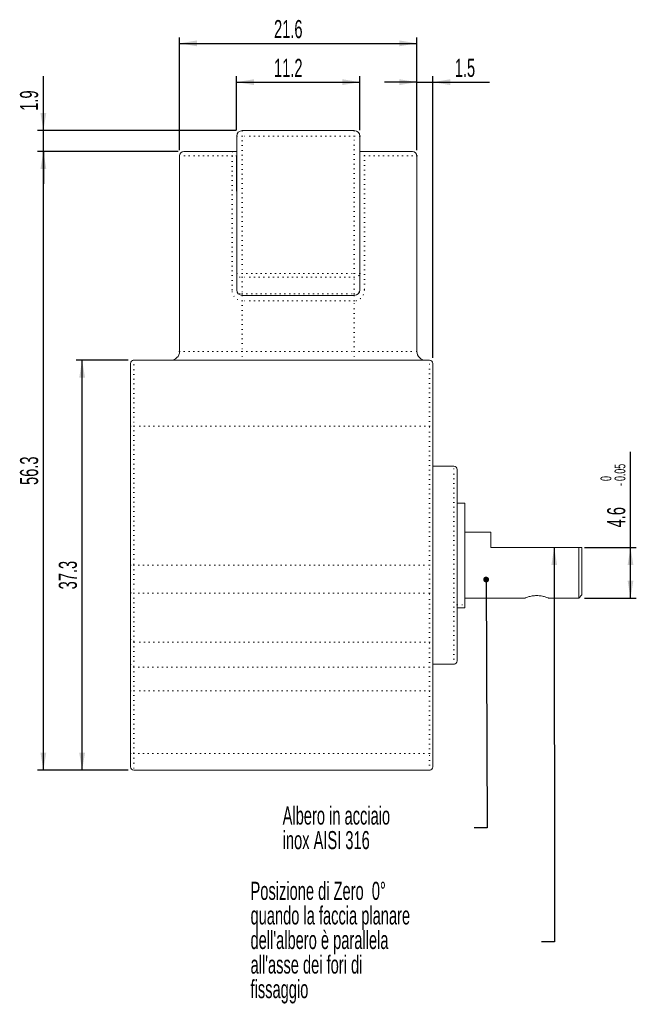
# Model space of a CAD drawing. Header units: millimetres. Extents: x 47 to 256, y 100 to 376.
# Tile 6 of 6: x 161 to 256, y 224 to 376. Entities that reach past the tile are written whole.
import ezdxf

# ---------------------------------------------------------------- set-up
doc = ezdxf.new("R2010")
doc.units = ezdxf.units.MM
doc.linetypes.add('DOT2', pattern=[0.635, 0, -0.635])
doc.layers.add('LINEE_SOTTILI', color=7, linetype='Continuous')
doc.styles.add('SLDTEXTSTYLE0', font='TXT', dxfattribs={"width": 0.605})
doc.dimstyles.new('SLDDIMSTYLE1', dxfattribs={"dimtxt": 2.8, "dimasz": 2.7, "dimexe": 0, "dimexo": 0.0625, "dimgap": 0.7, "dimtad": 1, "dimlfac": 0.588235, "dimrnd": 1e-09, "dimzin": 12, "dimdsep": 46, "dimtxsty": 'SLDTEXTSTYLE0', "dimsah": 1, "dimcen": 0.09, "dimadec": 0, "dimazin": 3, "dimtfac": 1, "dimtofl": 0, "dimtmove": 0, "dimatfit": 3, "dimfxl": 0, "dimfrac": 2, "dimtolj": 1, "dimtzin": 12, "dimarcsym": 0})
doc.dimstyles.new('SLDDIMSTYLE10', dxfattribs={"dimtxt": 2.8, "dimasz": 2.7, "dimexe": 0, "dimexo": 0.0625, "dimgap": 0.7, "dimtad": 1, "dimlfac": 0.588235, "dimrnd": 1e-09, "dimzin": 12, "dimdsep": 46, "dimtxsty": 'SLDTEXTSTYLE0', "dimsah": 1, "dimcen": 0.09, "dimadec": 0, "dimazin": 3, "dimtfac": 1, "dimtmove": 0, "dimatfit": 0, "dimfxl": 0, "dimfrac": 2, "dimtolj": 1, "dimtzin": 12, "dimarcsym": 0})
doc.dimstyles.new('SLDDIMSTYLE11', dxfattribs={"dimtxt": 2.8, "dimasz": 2.7, "dimexe": 0, "dimexo": 0.0625, "dimgap": 0.7, "dimtad": 1, "dimdec": 1, "dimlfac": 0.588235, "dimrnd": 1e-09, "dimzin": 12, "dimdsep": 46, "dimtxsty": 'SLDTEXTSTYLE0', "dimsah": 1, "dimcen": 0.09, "dimadec": 0, "dimazin": 3, "dimtfac": 1, "dimtdec": 1, "dimtmove": 0, "dimatfit": 0, "dimfxl": 0, "dimfrac": 2, "dimtolj": 1, "dimtzin": 12, "dimarcsym": 0})
doc.dimstyles.new('SLDDIMSTYLE3', dxfattribs={"dimtxt": 2.8, "dimasz": 2.7, "dimexe": 0, "dimexo": 0.0625, "dimgap": 0.7, "dimtad": 1, "dimlfac": 0.588235, "dimrnd": 1e-09, "dimzin": 12, "dimdsep": 46, "dimtxsty": 'SLDTEXTSTYLE0', "dimsah": 1, "dimcen": 0.09, "dimadec": 0, "dimazin": 3, "dimtol": 1, "dimtm": 0.05, "dimtfac": 1, "dimtofl": 0, "dimtmove": 0, "dimatfit": 3, "dimfxl": 0, "dimfrac": 2, "dimtolj": 1, "dimarcsym": 0})
doc.dimstyles.new('SLDDIMSTYLE8', dxfattribs={"dimtxt": 0.18, "dimasz": 2.7, "dimexe": 0, "dimexo": 0.0625, "dimgap": 0, "dimtad": 0, "dimtih": 1, "dimtoh": 1, "dimdec": 0, "dimrnd": 1e-09, "dimzin": 0, "dimdsep": 46, "dimtxsty": 'Standard', "dimsah": 1, "dimcen": 0.09, "dimadec": 0, "dimazin": 0, "dimtfac": 2.7, "dimtdec": 0, "dimtofl": 0, "dimtmove": 0, "dimatfit": 3, "dimfxl": 0, "dimfrac": 2, "dimtolj": 1, "dimtzin": 0, "dimarcsym": 0})
doc.dimstyles.new('SLDDIMSTYLE9', dxfattribs={"dimtxt": 0.18, "dimasz": 0.9, "dimexe": 0, "dimexo": 0.0625, "dimgap": 0, "dimtad": 0, "dimtih": 1, "dimtoh": 1, "dimdec": 0, "dimrnd": 1e-09, "dimzin": 0, "dimdsep": 46, "dimtxsty": 'Standard', "dimblk1": 'DOT', "dimblk2": 'DOT', "dimsah": 1, "dimcen": 0.09, "dimadec": 0, "dimazin": 0, "dimtfac": 0.9, "dimtdec": 0, "dimtofl": 0, "dimtmove": 0, "dimatfit": 3, "dimldrblk": 'DOT', "dimfxl": 0, "dimfrac": 2, "dimtolj": 1, "dimtzin": 0, "dimarcsym": 0})

# ---------------------------------------------------------------- blocks, each defined once
blk = doc.blocks.new('_D_18')
at = {"layer": 'LINEE_SOTTILI', "color": 7}
for p, q in [((177.27, 323.67), (169.26, 323.67)), ((170.16, 260.26), (170.16, 323.67)), ((177.27, 260.26), (169.26, 260.26))]:
    blk.add_line(p, q, dxfattribs=at)
for points in [[(170.16, 323.67), (169.71, 320.97), (170.61, 320.97)], [(170.16, 260.26), (170.61, 262.96), (169.71, 262.96)]]:
    blk.add_solid(points, dxfattribs=at)
at = {"layer": 'LINEE_SOTTILI', "color": 7, "insert": (166.55, 288.22), "char_height": 2.8, "attachment_point": 1, "rotation": 90, "style": 'SLDTEXTSTYLE0'}
blk.add_mtext('37.3', dxfattribs=at)
blk = doc.blocks.new('_D_19')
at = {"layer": 'LINEE_SOTTILI', "color": 7}
for p, q in [((254.98, 294.69), (254.98, 309.48)), ((247.87, 294.69), (255.88, 294.69)), ((254.98, 286.87), (254.98, 294.69)), ((247.87, 286.87), (255.88, 286.87))]:
    blk.add_line(p, q, dxfattribs=at)
for points in [[(254.98, 294.69), (254.53, 291.99), (255.43, 291.99)], [(254.98, 286.87), (255.43, 289.57), (254.53, 289.57)]]:
    blk.add_solid(points, dxfattribs=at)
at = {"layer": 'LINEE_SOTTILI', "color": 7, "attachment_point": 1, "rotation": 90, "style": 'SLDTEXTSTYLE0'}
for s, insert, char_height in [('0.05', (252.51, 304.99), 1.68), ('0', (250.34, 304.99), 1.68), ('-', (252.51, 304.22), 1.68), ('4.6', (251.37, 297.81), 2.8)]:
    blk.add_mtext(s, dxfattribs=dict(at, insert=insert, char_height=char_height))
blk = doc.blocks.new('_D_20')
at = {"layer": 'LINEE_SOTTILI', "color": 7}
for p, q in [((194.06, 359.25), (194.06, 367.6)), ((213.1, 359.25), (213.1, 367.6)), ((194.06, 366.7), (213.1, 366.7))]:
    blk.add_line(p, q, dxfattribs=at)
for points in [[(194.06, 366.7), (196.76, 366.25), (196.76, 367.15)], [(213.1, 366.7), (210.4, 367.15), (210.4, 366.25)]]:
    blk.add_solid(points, dxfattribs=at)
at = {"layer": 'LINEE_SOTTILI', "color": 7, "insert": (199.84, 370.31), "char_height": 2.8, "attachment_point": 1, "style": 'SLDTEXTSTYLE0'}
blk.add_mtext('11.2', dxfattribs=at)
blk = doc.blocks.new('_D_21')
at = {"layer": 'LINEE_SOTTILI', "color": 7}
for p, q in [((185.22, 356.19), (185.22, 373.6)), ((221.94, 356.19), (221.94, 373.6)), ((185.22, 372.7), (221.94, 372.7))]:
    blk.add_line(p, q, dxfattribs=at)
for points in [[(185.22, 372.7), (187.92, 372.25), (187.92, 373.15)], [(221.94, 372.7), (219.24, 373.15), (219.24, 372.25)]]:
    blk.add_solid(points, dxfattribs=at)
at = {"layer": 'LINEE_SOTTILI', "color": 7, "insert": (199.84, 376.31), "char_height": 2.8, "attachment_point": 1, "style": 'SLDTEXTSTYLE0'}
blk.add_mtext('21.6', dxfattribs=at)
blk = doc.blocks.new('_D_22')
at = {"layer": 'LINEE_SOTTILI', "color": 7}
for p, q in [((185, 355.97), (163.26, 355.97)), ((164.16, 260.26), (164.16, 355.97)), ((177.27, 260.26), (163.26, 260.26))]:
    blk.add_line(p, q, dxfattribs=at)
for points in [[(164.16, 355.97), (163.71, 353.27), (164.61, 353.27)], [(164.16, 260.26), (164.61, 262.96), (163.71, 262.96)]]:
    blk.add_solid(points, dxfattribs=at)
at = {"layer": 'LINEE_SOTTILI', "color": 7, "insert": (160.55, 304.37), "char_height": 2.8, "attachment_point": 1, "rotation": 90, "style": 'SLDTEXTSTYLE0'}
blk.add_mtext('56.3', dxfattribs=at)
blk = doc.blocks.new('_D_23')
at = {"layer": 'LINEE_SOTTILI', "color": 7}
for p, q in [((164.16, 359.2), (164.16, 367.61)), ((194.01, 359.2), (163.26, 359.2)), ((164.16, 355.97), (164.16, 359.2)), ((185, 355.97), (163.26, 355.97)), ((164.16, 355.97), (164.16, 350.97))]:
    blk.add_line(p, q, dxfattribs=at)
for points in [[(164.16, 359.2), (164.61, 361.9), (163.71, 361.9)], [(164.16, 355.97), (163.71, 353.27), (164.61, 353.27)]]:
    blk.add_solid(points, dxfattribs=at)
at = {"layer": 'LINEE_SOTTILI', "color": 7, "insert": (160.55, 362.27), "char_height": 2.8, "attachment_point": 1, "rotation": 90, "style": 'SLDTEXTSTYLE0'}
blk.add_mtext('1.9', dxfattribs=at)
blk = doc.blocks.new('_D_24')
at = {"layer": 'LINEE_SOTTILI', "color": 7}
for p, q in [((221.94, 356.19), (221.94, 367.6)), ((224.41, 324.06), (224.41, 367.6)), ((221.94, 366.7), (216.94, 366.7)), ((221.94, 366.7), (224.41, 366.7)), ((224.41, 366.7), (233.15, 366.7))]:
    blk.add_line(p, q, dxfattribs=at)
for points in [[(221.94, 366.7), (219.24, 367.15), (219.24, 366.25)], [(224.41, 366.7), (227.11, 366.25), (227.11, 367.15)]]:
    blk.add_solid(points, dxfattribs=at)
at = {"layer": 'LINEE_SOTTILI', "color": 7, "insert": (227.8, 370.31), "char_height": 2.8, "attachment_point": 1, "style": 'SLDTEXTSTYLE0'}
blk.add_mtext('1.5', dxfattribs=at)
blk = doc.blocks.new('SW_NOTE_4')
at = {"layer": 'LINEE_SOTTILI', "color": 0, "char_height": 2.8, "attachment_point": 1, "style": 'SLDTEXTSTYLE0'}
for s, insert in [('Albero in acciaio', (-29.61, 3.28)), ('inox AISI 316', (-29.61, -0.52))]:
    blk.add_mtext(s, dxfattribs=dict(at, insert=insert))
blk = doc.blocks.new('_DOT')
at = {"color": 0, "linetype": 'ByBlock', "lineweight": -2}
blk.add_line((-0.5, 0), (-1, 0), dxfattribs=at)
at = {"color": 0, "linetype": 'ByBlock', "const_width": 0.5}
blk.add_lwpolyline([(-0.25, 0, 1), (0.25, 0, 1)], format="xyb", close=True, dxfattribs=at)
blk = doc.blocks.new('SW_NOTE_5')
at = {"layer": 'LINEE_SOTTILI', "color": 0, "char_height": 2.8, "attachment_point": 1, "style": 'SLDTEXTSTYLE0'}
for s, insert in [('Posizione di Zero  0°', (-45.03, 9.29)), ('quando la faccia planare', (-45.03, 5.49)), ("dell'albero è parallela", (-45.03, 1.69)), ("all'asse dei fori di", (-45.03, -2.11)), ('fissaggio', (-45.03, -5.91))]:
    blk.add_mtext(s, dxfattribs=dict(at, insert=insert))

msp = doc.modelspace()

# ---------------------------------------------------------------- linework, layer by layer
at = {"color": 7, "linetype": 'Continuous', "lineweight": 15}
for p, q in [((194.064, 337.115), (194.064, 358.353)), ((194.914, 359.203), (212.254, 359.203)), ((213.104, 358.353), (213.104, 337.115)), ((185.224, 325.033), (185.224, 355.293)), ((185.904, 355.973), (193.461, 355.973)), ((193.461, 355.973), (194.064, 355.973)), ((194.048, 355.293), (194.048, 349.853)), ((213.104, 355.973), (213.708, 355.973)), ((213.121, 349.853), (213.121, 355.293)), ((213.708, 355.973), (221.264, 355.973)), ((221.944, 355.293), (221.944, 325.033)), ((194.048, 349.853), (194.064, 349.853)), ((213.104, 349.853), (213.121, 349.853)), ((185.224, 339.988), (185.182, 339.988)), ((185.224, 339.655), (185.182, 339.655)), ((185.224, 338.967), (185.182, 338.967)), ((185.182, 338.821), (185.224, 338.821)), ((185.182, 337.997), (185.224, 337.997)), ((185.224, 337.983), (185.182, 337.983)), ((185.182, 337.84), (185.224, 337.84)), ((185.182, 337.573), (185.224, 337.573)), ((185.182, 337.417), (185.224, 337.417)), ((185.182, 336.936), (185.224, 336.936)), ((194.064, 334.553), (194.064, 337.115)), ((213.104, 337.115), (213.104, 334.553)), ((185.224, 335.647), (185.182, 335.647)), ((185.224, 335.62), (185.182, 335.62)), ((185.224, 334.92), (185.182, 334.92)), ((185.182, 334.511), (185.224, 334.511)), ((185.224, 334.253), (185.182, 334.253)), ((212.254, 333.703), (194.914, 333.703)), ((185.182, 332.846), (185.224, 332.846)), ((185.224, 332.752), (185.182, 332.752)), ((185.182, 332.733), (185.224, 332.733)), ((185.182, 331.055), (185.224, 331.055)), ((177.659, 313.473), (177.659, 323.163)), ((178.169, 323.673), (223.899, 323.673)), ((224.409, 323.163), (224.409, 313.473)), ((177.659, 291.968), (177.659, 313.473)), ((224.409, 313.473), (224.409, 291.968)), ((227.639, 307.268), (224.409, 307.268)), ((228.149, 306.758), (228.149, 277.178)), ((229.339, 301.573), (228.149, 301.573)), ((229.339, 301.573), (229.339, 285.826)), ((233.368, 297.068), (229.339, 297.068)), ((233.368, 297.068), (233.368, 294.688)), ((233.368, 294.688), (246.968, 294.688)), ((246.968, 286.868), (246.968, 294.688)), ((246.968, 294.688), (247.478, 294.688)), ((247.478, 294.688), (247.478, 287.378)), ((177.659, 287.683), (177.659, 291.968)), ((224.409, 291.968), (224.409, 287.683)), ((177.659, 280.5), (177.659, 287.683)), ((224.409, 287.683), (224.409, 280.5)), ((229.339, 286.868), (238.63, 286.868)), ((242.319, 286.868), (246.968, 286.868)), ((246.968, 286.868), (247.478, 287.378)), ((228.149, 285.344), (229.339, 285.344)), ((229.339, 285.826), (229.339, 285.344)), ((177.659, 276.636), (177.659, 280.5)), ((224.409, 280.5), (224.409, 276.636)), ((177.659, 272.514), (177.659, 276.636)), ((224.409, 276.668), (227.639, 276.668)), ((224.409, 276.636), (224.409, 272.514)), ((177.659, 262.813), (177.659, 272.514)), ((224.409, 272.514), (224.409, 262.813)), ((177.659, 260.773), (177.659, 262.813)), ((224.409, 262.813), (224.409, 260.773)), ((223.899, 260.263), (178.169, 260.263))]:
    msp.add_line(p, q, dxfattribs=at)
at = {"color": 8, "linetype": 'DOT2', "lineweight": 0}
for p, q in [((194.914, 358.353), (194.064, 358.353)), ((194.914, 358.353), (194.914, 359.203)), ((194.914, 358.353), (194.914, 337.115)), ((212.254, 358.353), (194.914, 358.353)), ((212.254, 358.353), (212.254, 359.203)), ((212.254, 337.115), (212.254, 358.353)), ((213.104, 358.353), (212.254, 358.353)), ((193.352, 355.293), (185.224, 355.293)), ((193.352, 334.553), (193.352, 355.293)), ((194.048, 355.293), (193.352, 355.293)), ((213.817, 355.293), (213.121, 355.293)), ((213.817, 355.293), (213.817, 334.553)), ((221.944, 355.293), (213.817, 355.293)), ((194.914, 337.115), (194.064, 337.115)), ((194.914, 337.115), (194.914, 336.514)), ((194.914, 337.115), (212.254, 337.115)), ((212.254, 337.115), (212.254, 336.514)), ((213.104, 337.115), (212.254, 337.115)), ((212.254, 336.514), (194.914, 336.514)), ((194.914, 336.514), (194.914, 333.952)), ((212.254, 333.952), (212.254, 336.514)), ((193.352, 334.553), (194.064, 334.553)), ((194.914, 333.952), (212.254, 333.952)), ((194.914, 333.952), (194.914, 333.703)), ((194.914, 332.853), (194.914, 333.703)), ((212.254, 333.952), (212.254, 333.703)), ((212.254, 332.853), (212.254, 333.703)), ((213.817, 334.553), (213.104, 334.553)), ((212.254, 332.853), (194.914, 332.853)), ((194.914, 332.853), (194.914, 325.033)), ((212.254, 325.033), (212.254, 332.853)), ((185.224, 325.033), (194.914, 325.033)), ((194.914, 325.033), (194.914, 323.673)), ((194.914, 325.033), (212.254, 325.033)), ((212.254, 325.033), (212.254, 323.673)), ((212.254, 325.033), (221.944, 325.033)), ((178.169, 323.673), (178.169, 313.473)), ((223.899, 313.473), (223.899, 323.673)), ((177.659, 313.473), (178.169, 313.473)), ((223.899, 313.473), (178.169, 313.473)), ((178.169, 313.473), (178.169, 291.968)), ((223.899, 291.968), (223.899, 313.473)), ((223.899, 313.473), (224.409, 313.473)), ((227.639, 276.668), (227.639, 307.268)), ((177.659, 291.968), (178.169, 291.968)), ((178.169, 291.968), (178.169, 287.619)), ((178.169, 291.968), (223.899, 291.968)), ((223.899, 287.619), (223.899, 291.968)), ((223.899, 291.968), (224.409, 291.968)), ((178.169, 287.619), (223.899, 287.619)), ((178.169, 287.619), (178.169, 280.059)), ((223.899, 280.059), (223.899, 287.619)), ((228.149, 285.826), (229.339, 285.826)), ((223.899, 280.059), (178.169, 280.059)), ((178.169, 280.059), (178.169, 276.195)), ((223.899, 276.195), (223.899, 280.059)), ((178.169, 276.195), (223.899, 276.195)), ((178.169, 276.195), (178.169, 272.514)), ((223.899, 272.514), (223.899, 276.195)), ((177.659, 272.514), (178.169, 272.514)), ((223.899, 272.514), (178.169, 272.514)), ((178.169, 272.514), (178.169, 262.813)), ((223.899, 272.514), (224.409, 272.514)), ((223.899, 262.813), (223.899, 272.514)), ((177.659, 262.813), (178.169, 262.813)), ((178.169, 262.813), (178.169, 260.263)), ((178.169, 262.813), (223.899, 262.813)), ((223.899, 260.263), (223.899, 262.813)), ((223.899, 262.813), (224.409, 262.813))]:
    msp.add_line(p, q, dxfattribs=at)
at = {"color": 7, "linetype": 'Continuous', "lineweight": 15}
for centre, radius, start, end in [((194.914, 358.353), 0.85, 90, 180), ((212.254, 358.353), 0.85, 0, 90), ((185.904, 355.293), 0.68, 90, 180), ((221.264, 355.293), 0.68, 0, 90), ((194.914, 334.553), 0.85, 180, 270), ((212.254, 334.553), 0.85, 270, 0), ((183.864, 325.033), 1.36, 270, 0), ((223.304, 325.033), 1.36, 180, 270), ((178.169, 323.163), 0.51, 90, 180), ((223.899, 323.163), 0.51, 0, 90), ((227.639, 306.758), 0.51, 0, 90), ((227.639, 277.178), 0.51, 270, 0), ((178.169, 260.773), 0.51, 180, 270), ((223.899, 260.773), 0.51, 270, 0)]:
    msp.add_arc(centre, radius, start, end, dxfattribs=at)
at = {"color": 8, "linetype": 'DOT2', "lineweight": 0}
for centre, radius, start, end in [((194.488, 355.458), 1.148, 153.38371, 188.29148), ((212.681, 355.458), 1.148, 351.70892, 26.61589), ((194.808, 337.265), 0.759, 191.42176, 278.04972), ((212.361, 337.265), 0.759, 261.95021, 348.57841), ((194.808, 334.703), 0.759, 191.42192, 278.04956), ((212.361, 334.703), 0.759, 261.95036, 348.57825), ((178.044, 288.689), 1.077, 249.08139, 276.69336), ((224.025, 288.689), 1.077, 263.30659, 290.91864), ((178.138, 280.537), 0.48, 184.40197, 273.8111), ((223.931, 280.537), 0.48, 266.18877, 355.59807), ((178.138, 276.673), 0.48, 184.40218, 273.811), ((223.931, 276.673), 0.48, 266.18887, 355.59787)]:
    msp.add_arc(centre, radius, start, end, dxfattribs=at)
for points in [[(194.914, 332.853), (194.698, 332.853), (194.484, 332.903), (194.101, 333.084), (193.927, 333.217), (193.646, 333.536), (193.536, 333.723), (193.389, 334.125), (193.352, 334.337), (193.352, 334.553)], [(213.817, 334.553), (213.817, 334.337), (213.78, 334.125), (213.633, 333.723), (213.523, 333.536), (213.242, 333.217), (213.068, 333.084), (212.684, 332.903), (212.471, 332.853), (212.254, 332.853)]]:
    msp.add_open_spline(points, degree=3, knots=[0, 0, 0, 0, 0.25, 0.25, 0.5, 0.5, 0.75, 0.75, 1, 1, 1, 1], dxfattribs=at)
at = {"color": 7, "linetype": 'Continuous', "lineweight": 15}
for points, knots in [([(238.63, 286.868), (238.637, 286.871), (238.651, 286.876), (238.797, 286.934), (239.131, 287.054), (239.641, 287.183), (240.107, 287.243), (240.474, 287.259), (240.841, 287.243), (241.308, 287.183), (241.814, 287.056), (242.235, 286.903), (242.291, 286.88), (242.319, 286.868)], [0, 0, 0, 0, 0.0640797, 0.1282141, 0.2543658, 0.3778839, 0.4391796, 0.5002592, 0.5613732, 0.6225469, 0.7463724, 0.8724854, 1, 1, 1, 1]), ([(240.837, 287.238), (240.837, 287.238), (240.722, 287.252), (240.598, 287.253), (240.474, 287.254)], [0, 0, 0, 0, 0.0005525, 1, 1, 1, 1])]:
    msp.add_open_spline(points, degree=3, knots=knots, dxfattribs=at)

# ---------------------------------------------------------------- block references
at = {"layer": 'LINEE_SOTTILI', "color": 7}
for name, p in [('SW_NOTE_4', (230.786, 251.345)), ('SW_NOTE_5', (241.237, 233.684))]:
    msp.add_blockref(name, p, dxfattribs=at)

# ---------------------------------------------------------------- dimensions: what is measured, and where the dimension line sits
for base, p1, p2, dimstyle, picture, middle in [((221.944, 372.703), (185.224, 355.293), (221.944, 355.293), 'SLDDIMSTYLE1', '_D_21', (203.584, 372.703)), ((213.104, 366.703), (194.064, 358.353), (213.104, 358.353), 'SLDDIMSTYLE1', '_D_20', (203.584, 366.703)), ((224.409422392, 366.702855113), (221.944422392, 355.292855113), (224.409422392, 323.162855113), 'SLDDIMSTYLE11', '_D_24', (230.474256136, 366.702855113))]:
    dim = msp.add_linear_dim(base=base, p1=p1, p2=p2, dimstyle=dimstyle, dxfattribs=at)
    dim.commit()
    dim.dimension.update_dxf_attribs({"geometry": picture, "text_midpoint": middle, "dimtype": 160})
for base, p1, p2, dimstyle, picture, middle in [((164.159, 359.203), (185.904, 355.973), (194.914, 359.203), 'SLDDIMSTYLE10', '_D_23', (164.159, 364.941)), ((164.159, 355.973), (178.169, 260.263), (185.904, 355.973), 'SLDDIMSTYLE1', '_D_22', (164.159, 308.118)), ((170.159, 323.673), (178.169, 260.263), (178.169, 323.673), 'SLDDIMSTYLE1', '_D_18', (170.159, 291.968)), ((254.978, 294.688), (246.968, 286.868), (246.968, 294.688), 'SLDDIMSTYLE3', '_D_19', (254.978, 303.644))]:
    dim = msp.add_linear_dim(base=base, p1=p1, p2=p2, angle=90, dimstyle=dimstyle, dxfattribs=at)
    dim.commit()
    dim.dimension.update_dxf_attribs({"geometry": picture, "text_midpoint": middle, "dimtype": 160})

# ---------------------------------------------------------------- leaders
for points, dimstyle in [([(243.183, 294.688), (243.237, 233.684), (241.237, 233.684)], 'SLDDIMSTYLE8'), ([(232.649, 289.738), (232.786, 251.345), (230.786, 251.345)], 'SLDDIMSTYLE9')]:
    msp.add_leader(points, dimstyle=dimstyle, dxfattribs=at)

doc.saveas('drawing.dxf')
